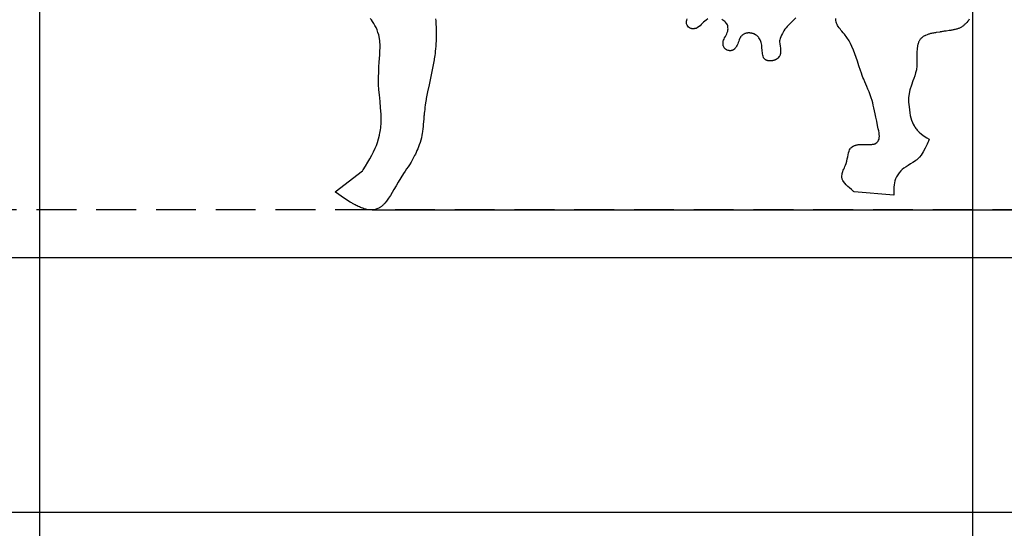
# Model space of a CAD drawing. Header units: millimetres. Extents: x -29 to 951, y -155 to 779.
# Tile 3 of 6: x 279 to 588, y 15 to 175. Entities that reach past the tile are written whole.
import ezdxf

# ---------------------------------------------------------------- set-up
doc = ezdxf.new("R2010")
doc.units = ezdxf.units.MM
doc.header["$LTSCALE"] = 5
doc.linetypes.add('ČÁRKOVANÁX2', pattern=[1.5, 1, -0.5])
doc.layers.add('Kóty', color=2, linetype='Continuous')
doc.layers.add('Značka', color=7, linetype='Continuous')
doc.styles.get("Standard").update_dxf_attribs({"font": 'romand.shx', "height": 25})
doc.dimstyles.get("Standard").update_dxf_attribs({"dimtxt": 25, "dimasz": 30, "dimexe": 0.18, "dimexo": 0.0625, "dimgap": 12.5, "dimtad": 1, "dimdec": 0, "dimzin": 0, "dimdsep": 46, "dimtxsty": 'Standard', "dimcen": 0.09, "dimadec": 0, "dimazin": 0, "dimtfac": 1, "dimtdec": 0, "dimtofl": 0, "dimtmove": 0, "dimatfit": 3, "dimfxl": 1, "dimtolj": 1, "dimtzin": 0, "dimarcsym": 0})

# ---------------------------------------------------------------- blocks, each defined once
blk = doc.blocks.new('*D0')
at = {"layer": 'Defpoints', "color": 0, "transparency": 16777216}
for p in [(284.92, 266.61), (577.71, 178.53), (577.71, -74.94)]:
    blk.add_point(p, dxfattribs=at)
at = {"layer": 'Kóty', "color": 0, "lineweight": -2, "transparency": 16777216}
for p, q in [((284.92, 266.55), (284.92, -75.12)), ((577.71, 178.46), (577.71, -75.12)), ((314.92, -74.94), (547.71, -74.94))]:
    blk.add_line(p, q, dxfattribs=at)
at = {"layer": 'Kóty', "color": 0, "transparency": 16777216}
for points in [[(314.92, -69.94), (314.92, -79.94), (284.92, -74.94)], [(547.71, -69.94), (547.71, -79.94), (577.71, -74.94)]]:
    blk.add_solid(points, dxfattribs=at)
at = {"layer": 'Kóty', "color": 0, "transparency": 16777216, "insert": (431.31, -49.94), "char_height": 25, "attachment_point": 5}
blk.add_mtext('\\A1;293', dxfattribs=at)
blk = doc.blocks.new('*D2')
at = {"layer": 'Defpoints', "color": 0, "transparency": 16777216}
for p in [(302.7, 325), (945.72, 325), (389.25, 115)]:
    blk.add_point(p, dxfattribs=at)
at = {"layer": 'Kóty', "color": 0, "lineweight": -2, "transparency": 16777216}
for p, q in [((302.76, 325), (945.9, 325)), ((945.72, 145), (945.72, 295)), ((389.31, 115), (945.9, 115))]:
    blk.add_line(p, q, dxfattribs=at)
at = {"layer": 'Kóty', "color": 0, "transparency": 16777216}
for points in [[(940.72, 295), (950.72, 295), (945.72, 325)], [(940.72, 145), (950.72, 145), (945.72, 115)]]:
    blk.add_solid(points, dxfattribs=at)
at = {"layer": 'Kóty', "color": 0, "transparency": 16777216, "insert": (920.72, 220), "char_height": 25, "attachment_point": 5, "rotation": 90}
blk.add_mtext('\\A1;210', dxfattribs=at)

msp = doc.modelspace()

# ---------------------------------------------------------------- linework, layer by layer
at = {"layer": 'Značka', "color": 1}
msp.add_lwpolyline([(801.43, 20), (40, 20, -0.003586), (38.95, 20.04, -0.010756), (37.91, 20.11, -0.05582), (33.82, 20.95, -0.05597), (30, 22.68, -0.06955), (25.83, 25.83, -0.069786), (22.68, 30, -0.069503), (20.65, 34.81, -0.067814), (20, 40, -0.055933), (20.39, 44.19, -0.060881), (21.73, 48.13, -0.012187), (22.19, 49.07, -0.00406), (22.68, 50), (403.4, 709.42)], format="xyb", dxfattribs=at)
msp.add_lwpolyline([(143.92, 100), (420.72, 579.42), (697.51, 100), (143.92, 100)], dxfattribs=at)
at = {"layer": 'Značka', "color": 6, "linetype": 'ČÁRKOVANÁX2', "ltscale": 2.5}
msp.add_lwpolyline([(169.9, 115), (420.72, 549.42), (671.53, 115)], close=True, dxfattribs=at)
at = {"layer": 'Značka', "color": 5}
msp.add_lwpolyline([(377.7, 120.67), (386.33, 127.27), (386.43, 127.44), (386.53, 127.61), (387.24, 128.79), (387.95, 129.97), (388.59, 131.08), (389.21, 132.19), (389.78, 133.28), (390.31, 134.4), (390.69, 135.28), (391.03, 136.18), (391.38, 137.3), (391.66, 138.44), (391.68, 138.55), (391.7, 138.66), (391.8, 139.12), (391.88, 139.59), (391.97, 140.17), (392.04, 140.75), (392.1, 141.33), (392.14, 141.91), (392.17, 142.5), (392.18, 143.09), (392.19, 143.58), (392.19, 144.08), (392.18, 144.48), (392.16, 144.88), (392.16, 144.98), (392.15, 145.08), (392.02, 147.06), (391.83, 149.09), (391.63, 151.11), (391.48, 152.74), (391.38, 154.38), (391.38, 154.48), (391.37, 154.58), (391.36, 154.99), (391.35, 155.41), (391.35, 155.82), (391.35, 156.23), (391.35, 156.33), (391.35, 156.43), (391.4, 158.49), (391.45, 159.93), (391.53, 161.37), (391.63, 162.53), (391.73, 163.7), (391.81, 164.83), (391.85, 165.97), (391.85, 166.86), (391.79, 167.74), (391.79, 167.8), (391.78, 167.85), (391.76, 168.07), (391.73, 168.29), (391.7, 168.51), (391.66, 168.72), (391.65, 168.78), (391.64, 168.83), (391.4, 169.91), (391.17, 170.74), (390.88, 171.54), (390.57, 172.22), (390.23, 172.88), (389.85, 173.53), (389.45, 174.16), (389.11, 174.65), (388.76, 175.13)], dxfattribs=at)
for points in [[(409.26, 175.01), (409.3, 174.33), (409.34, 173.64), (409.37, 173.1), (409.39, 172.55), (409.41, 171.86), (409.42, 171.18), (409.42, 171.02), (409.42, 170.86), (409.42, 170.22), (409.42, 169.58), (409.41, 168.79), (409.4, 167.99), (409.36, 167.19), (409.32, 166.4), (409.25, 165.6), (409.17, 164.81), (409.1, 164.15), (409.02, 163.48), (408.94, 162.96), (408.85, 162.43), (408.83, 162.3), (408.81, 162.16), (408.31, 159.53), (407.76, 156.88), (407.2, 154.23), (406.75, 152.1), (406.35, 149.95), (406.32, 149.82), (406.3, 149.68), (406.21, 149.14), (406.12, 148.6), (406.01, 147.93), (405.92, 147.25), (405.83, 146.57), (405.75, 145.89), (405.69, 145.34), (405.64, 144.8), (405.62, 144.66), (405.61, 144.53), (405.53, 143.61), (405.46, 142.7), (405.4, 141.94), (405.33, 141.18), (405.26, 140.41), (405.17, 139.65), (405.08, 139.04), (404.97, 138.44), (404.79, 137.67), (404.59, 136.91), (404.38, 136.18), (404.15, 135.45), (403.92, 134.84), (403.67, 134.23), (403.41, 133.62), (403.13, 133.01), (402.9, 132.53), (402.66, 132.04), (402.37, 131.43), (402.06, 130.82), (401.58, 130), (401.07, 129.21), (400.61, 128.53), (400.15, 127.87), (399.67, 127.18), (399.2, 126.48), (398.32, 125.11), (397.49, 123.71), (396.84, 122.58), (396.2, 121.44), (395.65, 120.48), (395.08, 119.53), (394.5, 118.65), (393.88, 117.8), (393.32, 117.12), (393.29, 117.09), (393.26, 117.06), (393.14, 116.93), (393.02, 116.81), (392.86, 116.65), (392.7, 116.5), (392.55, 116.37), (392.4, 116.24), (392.24, 116.12), (392.08, 116), (391.92, 115.89), (391.75, 115.79), (391.58, 115.69), (391.4, 115.59), (391.13, 115.46), (390.86, 115.34), (390.57, 115.24), (390.29, 115.16), (389.99, 115.09, -0.017337), (389.7, 115.04, -0.016276), (389.4, 115.01, -0.012226), (389.1, 115, -0.011669), (388.8, 115, -0.014863), (388.51, 115.02), (388.22, 115.05), (387.92, 115.09), (387.63, 115.15), (387.34, 115.22), (387.06, 115.3), (386.78, 115.39), (386.41, 115.51), (386.05, 115.64), (385.7, 115.78), (385.35, 115.93), (385, 116.09), (384.66, 116.26), (384.32, 116.43), (383.98, 116.6), (383.6, 116.81), (383.23, 117.02), (382.93, 117.19), (382.63, 117.37), (382.56, 117.41), (382.49, 117.46), (381.03, 118.38), (379.59, 119.35), (378.16, 120.35), (377.93, 120.51), (377.7, 120.67)], [(494.67, 174.94), (494.21, 174.6), (493.77, 174.27), (493.34, 173.93), (492.98, 173.59), (492.64, 173.23), (492.23, 172.83), (491.79, 172.45), (491.45, 172.22), (491.44, 172.21), (491.42, 172.19), (491.35, 172.15), (491.28, 172.12), (491.19, 172.07), (491.09, 172.03), (490.99, 171.99), (490.88, 171.96), (490.77, 171.93), (490.66, 171.91), (490.54, 171.9), (490.43, 171.88, -0.008567), (490.31, 171.88), (490.19, 171.87), (490.06, 171.87), (489.93, 171.87), (489.81, 171.88), (489.68, 171.89), (489.55, 171.91), (489.43, 171.94), (489.31, 171.98), (489.19, 172.03), (489.12, 172.07), (489.05, 172.11), (488.99, 172.14), (488.93, 172.18), (488.92, 172.19), (488.91, 172.2), (488.64, 172.42), (488.37, 172.71), (488.15, 173.03), (488.01, 173.42), (487.96, 173.82), (487.97, 174.21), (488.05, 174.59), (488.2, 174.99)], [(522.27, 175.31), (521.66, 174.66), (521.03, 174.03), (520.51, 173.52), (520, 173.01), (519.6, 172.59), (519.23, 172.15), (518.88, 171.69), (518.57, 171.22), (518.35, 170.83), (518.14, 170.43), (517.83, 169.87), (517.54, 169.29), (517.36, 168.84), (517.24, 168.38), (517.24, 168.35), (517.23, 168.32), (517.22, 168.19), (517.21, 168.06), (517.21, 167.93), (517.21, 167.8), (517.22, 167.77), (517.22, 167.74), (517.29, 167.09), (517.37, 166.44), (517.44, 165.79), (517.48, 165.44), (517.5, 165.08), (517.49, 164.74), (517.47, 164.39), (517.44, 164.06), (517.36, 163.74), (517.23, 163.42), (517.05, 163.13), (516.69, 162.67), (516.67, 162.64), (516.65, 162.62), (516.57, 162.54), (516.48, 162.47), (516.36, 162.38), (516.24, 162.3), (516.15, 162.24), (516.06, 162.18), (515.96, 162.14), (515.86, 162.09), (515.76, 162.05), (515.65, 162.01), (515.55, 161.98), (515.44, 161.95), (515.33, 161.92), (515.21, 161.89), (515.09, 161.86), (514.97, 161.84), (514.86, 161.82), (514.74, 161.81), (514.62, 161.8), (514.5, 161.79, -0.003911), (514.4, 161.78, -0.005643), (514.3, 161.78), (514.21, 161.78), (514.11, 161.78), (514.01, 161.78), (513.91, 161.79), (513.82, 161.8), (513.72, 161.81), (513.61, 161.83), (513.49, 161.85), (513.38, 161.87), (513.27, 161.91), (513.16, 161.94), (513.05, 161.99), (512.95, 162.04), (512.85, 162.1), (512.74, 162.16), (512.63, 162.24), (512.53, 162.32), (512.44, 162.41), (512.35, 162.51), (512.28, 162.61), (512.22, 162.7), (512.17, 162.79), (512.16, 162.81), (512.15, 162.83), (512.02, 163.22), (511.94, 163.62), (511.87, 164.03), (511.8, 164.44), (511.74, 164.87), (511.69, 165.3), (511.65, 165.79), (511.62, 166.27), (511.58, 166.72), (511.52, 167.17), (511.45, 167.51), (511.34, 167.85), (511.07, 168.43), (510.72, 168.97), (510.55, 169.21), (510.36, 169.42), (510.01, 169.74), (509.6, 170.01), (509.16, 170.24), (509.13, 170.25), (509.11, 170.26), (509.02, 170.29), (508.92, 170.33), (508.8, 170.37), (508.68, 170.4), (508.57, 170.43), (508.46, 170.46), (508.35, 170.48), (508.24, 170.5), (508.13, 170.52), (508.02, 170.53), (507.91, 170.54), (507.8, 170.55), (507.61, 170.55), (507.42, 170.55, 0.013855), (507.24, 170.54, 0.013534), (507.05, 170.52), (506.87, 170.49), (506.69, 170.45), (506.51, 170.39), (506.33, 170.33), (506.15, 170.26), (505.97, 170.17), (505.79, 170.07), (505.63, 169.96), (505.47, 169.83), (505.32, 169.7), (505.19, 169.56), (505.06, 169.4), (504.98, 169.29), (504.9, 169.17), (504.84, 169.07), (504.78, 168.97), (504.77, 168.94), (504.75, 168.92), (504.52, 168.4), (504.36, 167.98), (504.2, 167.57), (504.05, 167.16), (503.86, 166.75), (503.66, 166.38), (503.44, 166.03), (503.26, 165.77), (503.07, 165.53), (503.05, 165.51), (503.04, 165.5), (502.98, 165.44), (502.92, 165.39), (502.85, 165.33), (502.76, 165.28), (502.68, 165.23), (502.59, 165.18), (502.5, 165.14), (502.41, 165.1), (502.29, 165.06), (502.17, 165.03), (502.05, 165), (501.92, 164.99, -0.01577), (501.8, 164.98, -0.01767), (501.67, 164.97), (501.55, 164.98), (501.42, 164.99), (501.34, 165), (501.26, 165.02), (501.2, 165.03), (501.13, 165.05), (501.12, 165.05), (501.1, 165.05), (500.8, 165.16), (500.77, 165.17), (500.75, 165.18), (500.67, 165.21), (500.6, 165.25), (500.5, 165.3), (500.41, 165.36), (500.31, 165.42), (500.23, 165.48), (500.14, 165.55), (500.06, 165.63), (499.98, 165.71), (499.91, 165.8), (499.85, 165.87), (499.8, 165.94), (499.78, 165.96), (499.77, 165.98), (499.58, 166.39), (499.57, 166.42), (499.56, 166.45), (499.52, 166.56), (499.5, 166.68), (499.48, 166.79), (499.46, 166.91), (499.46, 166.94), (499.46, 166.97), (499.48, 167.57), (499.54, 167.94), (499.63, 168.29), (499.78, 168.63), (499.95, 168.97), (500.18, 169.42), (500.4, 169.87), (500.6, 170.29), (500.79, 170.73), (500.92, 171.1), (501, 171.48), (501.02, 171.83), (501, 172.19), (500.97, 172.5), (500.91, 172.8), (500.81, 173.1), (500.65, 173.38), (500.46, 173.65), (500.24, 173.91), (500, 174.13), (499.74, 174.32), (499.39, 174.54), (499.03, 174.73)], [(576.67, 174.83), (576.54, 174.6), (576.4, 174.39), (576.36, 174.34), (576.32, 174.28), (575.98, 173.86), (575.59, 173.46), (575.56, 173.43), (575.52, 173.39), (575.38, 173.26), (575.24, 173.13), (575.05, 172.97), (574.86, 172.81), (574.67, 172.67), (574.47, 172.53), (574.26, 172.4), (574.05, 172.28), (573.85, 172.18), (573.64, 172.08), (573.43, 172), (573.22, 171.92), (573, 171.85), (572.78, 171.78), (572.56, 171.72), (572.34, 171.66), (572.1, 171.6), (571.87, 171.55), (571.63, 171.5), (571.39, 171.45), (571.15, 171.41), (570.91, 171.37), (570.72, 171.34), (570.52, 171.31), (570.47, 171.3), (570.43, 171.29), (569.5, 171.16), (569.46, 171.16), (569.41, 171.15), (569.23, 171.13), (569.04, 171.1), (568.81, 171.07), (568.58, 171.03), (568.31, 170.99), (568.05, 170.95), (567.84, 170.91), (567.63, 170.87), (567.57, 170.86), (567.52, 170.85), (566.46, 170.67), (566.4, 170.66), (566.33, 170.65), (566.08, 170.61), (565.83, 170.57), (565.52, 170.51), (565.2, 170.46), (564.89, 170.4), (564.58, 170.33), (564.34, 170.27), (564.09, 170.2), (564.03, 170.18), (563.97, 170.17), (563.48, 170), (563.01, 169.8), (562.97, 169.79), (562.93, 169.77), (562.78, 169.7), (562.63, 169.62), (562.45, 169.52), (562.28, 169.41), (562.11, 169.29), (561.94, 169.17), (561.79, 169.03), (561.64, 168.89), (561.49, 168.73), (561.35, 168.57), (561.23, 168.39), (561.11, 168.21), (561.01, 168.02), (560.91, 167.83), (560.83, 167.63), (560.75, 167.43), (560.67, 167.2), (560.61, 166.97), (560.56, 166.78), (560.52, 166.59), (560.51, 166.55), (560.5, 166.5), (560.37, 165.55), (560.31, 164.49), (560.29, 163.43), (560.28, 162.42), (560.28, 161.41), (560.25, 160.2), (560.12, 158.99), (559.9, 158.02), (559.61, 157.06), (559.34, 156.29), (559.05, 155.52), (558.55, 154.14), (558.12, 152.75), (557.85, 151.51), (557.69, 150.24), (557.65, 149.52), (557.66, 148.8), (557.73, 148.06), (557.84, 147.32), (557.95, 146.39), (558.08, 145.46), (558.22, 144.69), (558.4, 143.93), (558.62, 143.19), (558.9, 142.47), (559.16, 141.92), (559.45, 141.39), (559.48, 141.33), (559.52, 141.28), (559.65, 141.06), (559.79, 140.84), (559.98, 140.58), (560.17, 140.32), (560.37, 140.07), (560.59, 139.83), (560.76, 139.64), (560.95, 139.46), (560.99, 139.42), (561.04, 139.38), (561.78, 138.76), (562.57, 138.2), (563.37, 137.68), (564.18, 137.17), (564.04, 136.89), (563.91, 136.61), (563.69, 136.14), (563.47, 135.67), (563.18, 135.04), (562.88, 134.4), (562.28, 133.27), (561.58, 132.2), (561.13, 131.61), (560.62, 131.08), (560.59, 131.04), (560.55, 131.01), (560.4, 130.88), (560.25, 130.75), (560.1, 130.63), (559.94, 130.51), (559.9, 130.48), (559.86, 130.45), (559.03, 129.9), (558.31, 129.45), (557.59, 129), (556.9, 128.55), (556.21, 128.07), (555.7, 127.67), (555.23, 127.24), (554.73, 126.64), (554.28, 126), (553.89, 125.39), (553.57, 124.75), (553.37, 124.14), (553.24, 123.51), (553.14, 122.84), (553.07, 122.16), (553.04, 121.6), (553.02, 121.04), (553.01, 120.35), (553.01, 119.65), (540.58, 120.67), (540.49, 120.75), (540.4, 120.83), (539.77, 121.37), (539.15, 121.91), (538.61, 122.4), (538.1, 122.91), (537.67, 123.39), (537.28, 123.9), (537.05, 124.29), (536.88, 124.71), (536.82, 124.91), (536.78, 125.12), (536.76, 125.43), (536.78, 125.74), (536.8, 126.08), (536.84, 126.41), (536.93, 126.77), (537.05, 127.12), (537.19, 127.49), (537.35, 127.85), (537.52, 128.23), (537.68, 128.61), (537.87, 129.08), (538.05, 129.55), (538.27, 130.3), (538.45, 131.07), (538.58, 131.7), (538.7, 132.33), (538.82, 132.91), (538.99, 133.48), (539.15, 133.86), (539.35, 134.23), (539.47, 134.39), (539.6, 134.53), (539.82, 134.72), (540.07, 134.88), (540.1, 134.9), (540.14, 134.92), (540.26, 134.99), (540.39, 135.06), (540.55, 135.13), (540.72, 135.21), (540.89, 135.27), (541.06, 135.33), (541.23, 135.38), (541.4, 135.42), (541.63, 135.47), (541.85, 135.51), (542.08, 135.53, -0.0093), (542.31, 135.55), (542.54, 135.56, -0.004693), (542.77, 135.57), (542.96, 135.57), (543.14, 135.57), (543.19, 135.57), (543.23, 135.57), (544.19, 135.55), (544.23, 135.55), (544.28, 135.55), (544.47, 135.54), (544.66, 135.54), (544.9, 135.54), (545.14, 135.54), (545.34, 135.54), (545.55, 135.54, 0.005447), (545.76, 135.55, 0.0065), (545.96, 135.56, 0.008313), (546.17, 135.58), (546.38, 135.6), (546.58, 135.63), (546.79, 135.68), (546.87, 135.69), (546.95, 135.72), (547.04, 135.74), (547.12, 135.76), (547.2, 135.79), (547.27, 135.83), (547.33, 135.86), (547.39, 135.89), (547.41, 135.9), (547.42, 135.91), (547.7, 136.13), (547.94, 136.4), (548.13, 136.64), (548.28, 136.89), (548.42, 137.26), (548.5, 137.66), (548.53, 138.16), (548.5, 138.67), (548.43, 139.24), (548.33, 139.8), (548.26, 140.16), (548.18, 140.51), (548.06, 141), (547.94, 141.48), (547.67, 142.82), (547.43, 144.17), (547.23, 145.15), (547.02, 146.13), (546.81, 147.03), (546.59, 147.94), (546.41, 148.64), (546.21, 149.34), (545.95, 150.24), (545.66, 151.12), (545.29, 152.05), (544.89, 152.95), (544.56, 153.71), (544.23, 154.48), (543.91, 155.24), (543.6, 156), (543.35, 156.61), (543.12, 157.22), (542.86, 157.98), (542.61, 158.74), (542.11, 160.2), (541.61, 161.65), (541.21, 162.84), (540.81, 164.04), (540.37, 165.2), (539.89, 166.34), (539.47, 167.23), (538.99, 168.1), (538.3, 169.16), (537.54, 170.16), (537.16, 170.62), (536.78, 171.07), (536.47, 171.45), (536.16, 171.83), (535.88, 172.21), (535.61, 172.6), (535.42, 172.9), (535.26, 173.21), (535.11, 173.58), (535, 173.97), (534.87, 174.55), (534.81, 175.14)]]:
    msp.add_lwpolyline(points, format="xyb", dxfattribs=at)

# ---------------------------------------------------------------- dimensions: what is measured, and where the dimension line sits
at = {"layer": 'Kóty'}
dim = msp.add_linear_dim(base=(945.72, 325), p1=(389.25, 115), p2=(302.7, 325), angle=90, dimstyle='Standard', dxfattribs=at)
dim.commit()
dim.dimension.update_dxf_attribs({"geometry": '*D2', "text_midpoint": (920.72, 220)})
dim = msp.add_linear_dim(base=(577.71, -74.94), p1=(284.92, 266.61), p2=(577.71, 178.53), dimstyle='Standard', dxfattribs=at)
dim.commit()
dim.dimension.update_dxf_attribs({"geometry": '*D0', "text_midpoint": (431.31, -49.94)})

doc.saveas('drawing.dxf')
